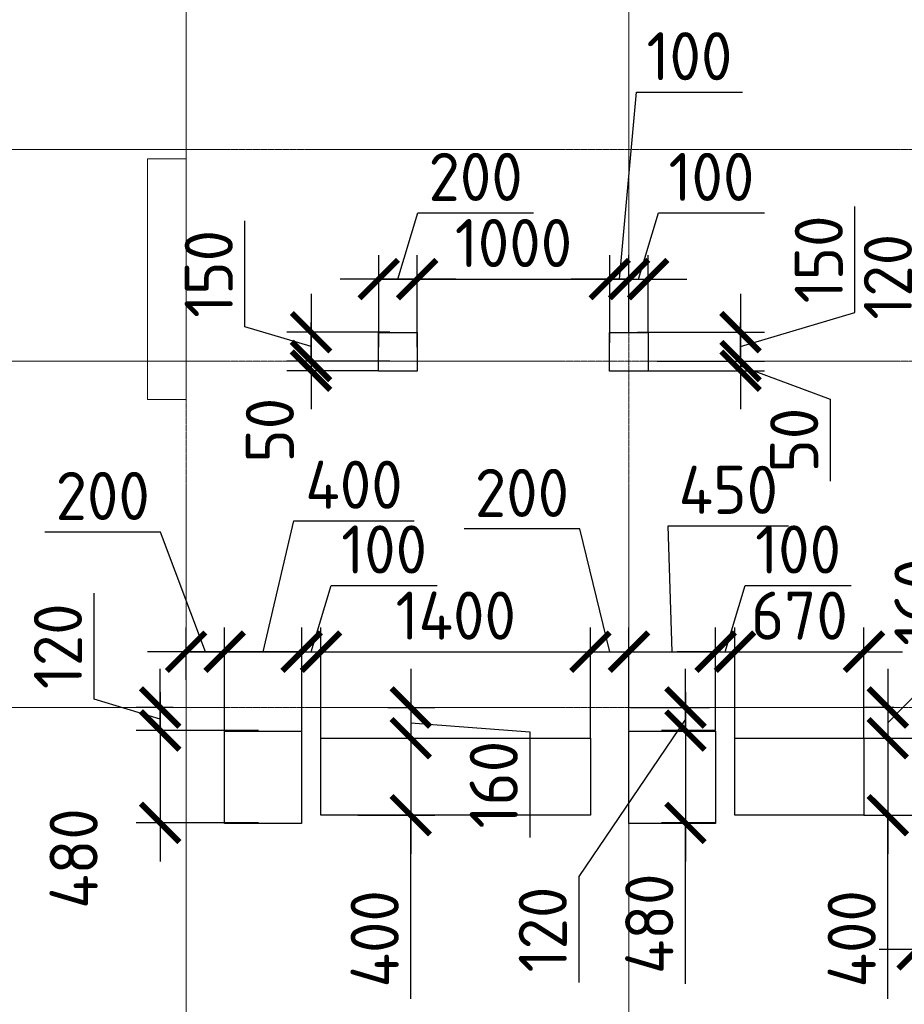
# Model space of a CAD drawing. Header units: millimetres. Extents: x -42044588 to 856694, y -806701 to 941911.
# Tile 84 of 256: x -165282 to -160688, y -379836 to -374719. Entities that reach past the tile are written whole.
import ezdxf

# ---------------------------------------------------------------- set-up
doc = ezdxf.new("R2010")
doc.units = ezdxf.units.MM
for name, pattern in [('______5', [1100, 800, -100, 100, -100]), ('DASHED', [7, 5, -2, 0]), ('осевая', [50.8, 31.75, -6.35, 6.35, -6.35])]:
    doc.linetypes.add(name, pattern=pattern)
doc.layers.add('Колонна_ бетон', color=7, linetype='Continuous', lineweight=50, true_color=0xb4b496)
for name, color, linetype, lineweight in [('Оси', 40, '______5', 18), ('Перекрытие ж_бетон', 1, 'Continuous', 30), ('РАЗМЕРЫ', 1, 'Continuous', 9)]:
    doc.layers.add(name, color=color, linetype=linetype, lineweight=lineweight)
doc.styles.add('GOST-2.304_Type-B', font='GOST_Common.ttf')
doc.dimstyles.new('СПДС', dxfattribs={"dimscale": 100, "dimtxt": 2.5, "dimasz": 2, "dimexe": 1.25, "dimexo": 0, "dimtad": 1, "dimdec": 0, "dimrnd": 5, "dimtxsty": 'GOST-2.304_Type-B', "dimblk": 'ARCHTICK', "dimcen": 2.5, "dimdle": 2, "dimclrd": 1, "dimclre": 1, "dimclrt": 1, "dimadec": 0, "dimazin": 2, "dimtfac": 0.75, "dimtdec": 0, "dimtmove": 1, "dimatfit": 3, "dimfxl": 0, "dimtolj": 1, "dimarcsym": 0})

# ---------------------------------------------------------------- blocks, each defined once
blk = doc.blocks.new('оси блок 2')
at = {"layer": 'Оси', "color": 16, "linetype": 'осевая', "lineweight": 0, "ltscale": 0.25, "transparency": 33554687}
for p, q in [((-54204.7, -322543), (-54204.7, -347914.1)), ((-51904.7, -322543), (-51904.7, -347914.1)), ((-89822.3, -332401.3), (-37238.5, -332401.3)), ((-89822.3, -333501.3), (-37238.5, -333501.3)), ((-89822.3, -335301.3), (-37238.5, -335301.3))]:
    blk.add_line(p, q, dxfattribs=at)
blk = doc.blocks.new('подложка стн 1-го этажа')
at = {"layer": 'Колонна_ бетон', "color": 252, "linetype": 'DASHED', "lineweight": 0, "ltscale": 0.5, "true_color": 0x939598, "transparency": 33554687}
for p, q in [((39343.8, 19961.8, -200), (39343.8, 19961.8, -200)), ((39543.8, 19961.8, -200), (39343.8, 19961.8, -200)), ((39343.8, 18711.8, -200), (39343.8, 19961.8, -200)), ((39543.8, 19961.8, -200), (39543.8, 19961.8, -200)), ((39543.8, 19961.8, -200), (39543.8, 18711.8, -200)), ((39343.8, 18711.8, -200), (39343.8, 18711.8, -200)), ((39543.8, 18711.8, -200), (39343.8, 18711.8, -200)), ((39543.8, 18711.8, -200), (39543.8, 18711.8, -200))]:
    blk.add_line(p, q, dxfattribs=at)
blk = doc.blocks.new('_ArchTick')
at = {"color": 0, "linetype": 'ByBlock', "const_width": 0.15}
blk.add_lwpolyline([(-0.5, -0.5), (0.5, 0.5)], dxfattribs=at)
blk = doc.blocks.new('*D3806')
at = {"layer": 'DEFPOINTS', "color": 0, "transparency": 16777216}
for p in [(-163817.9, -378003.6), (-163817.9, -378653.3), (-164217.9, -378659.4)]:
    blk.add_point(p, dxfattribs=at)
at = {"layer": 'РАЗМЕРЫ', "color": 1, "lineweight": -2, "transparency": 16777216}
for p, q in [((-164017.9, -378003.6), (-163858.8, -377323.4)), ((-163858.8, -377323.4), (-163233.8, -377323.4)), ((-164217.9, -378659.4), (-164217.9, -377878.6)), ((-163817.9, -378653.3), (-163817.9, -377878.6)), ((-164417.9, -378003.6), (-163617.9, -378003.6))]:
    blk.add_line(p, q, dxfattribs=at)
at = {"layer": 'РАЗМЕРЫ', "color": 1, "lineweight": -2, "transparency": 16777216, "xscale": 200, "yscale": 200, "zscale": 200, "rotation": 180}
blk.add_blockref('_ArchTick', (-164217.9, -378003.6), dxfattribs=at)
at = {"layer": 'РАЗМЕРЫ', "color": 1, "lineweight": -2, "transparency": 16777216, "xscale": 200, "yscale": 200, "zscale": 200}
blk.add_blockref('_ArchTick', (-163817.9, -378003.6), dxfattribs=at)
at = {"layer": 'РАЗМЕРЫ', "color": 1, "lineweight": 0, "transparency": 16777216, "insert": (-163546.3, -377135.9), "char_height": 250, "attachment_point": 5, "style": 'GOST-2.304_Type-B'}
blk.add_mtext('\\A1;400', dxfattribs=at)
blk = doc.blocks.new('*D3807')
at = {"layer": 'DEFPOINTS', "color": 0, "transparency": 16777216}
for p in [(-164042.9, -378413.3), (-164552.7, -378893.3), (-164042.9, -378893.3)]:
    blk.add_point(p, dxfattribs=at)
at = {"layer": 'РАЗМЕРЫ', "color": 1, "lineweight": -2, "transparency": 16777216}
for p, q in [((-164552.7, -378213.3), (-164552.7, -379093.3)), ((-164042.9, -378413.3), (-164677.7, -378413.3)), ((-164042.9, -378893.3), (-164677.7, -378893.3))]:
    blk.add_line(p, q, dxfattribs=at)
at = {"layer": 'РАЗМЕРЫ', "color": 1, "lineweight": -2, "transparency": 16777216, "xscale": 200, "yscale": 200, "zscale": 200}
for p, rotation in [((-164552.7, -378413.3), 90), ((-164552.7, -378893.3), 270)]:
    blk.add_blockref('_ArchTick', p, dxfattribs=dict(at, rotation=rotation))
at = {"layer": 'РАЗМЕРЫ', "color": 1, "lineweight": 0, "transparency": 16777216, "insert": (-165002.1, -379078.2), "char_height": 250, "attachment_point": 5, "rotation": 90, "style": 'GOST-2.304_Type-B'}
blk.add_mtext('\\A1;480', dxfattribs=at)
blk = doc.blocks.new('*D3821')
at = {"layer": 'DEFPOINTS', "color": 0, "transparency": 16777216}
for p in [(-159662.3, -376373.3), (-160242, -376493.3), (-159837.2, -376493.3)]:
    blk.add_point(p, dxfattribs=at)
at = {"layer": 'РАЗМЕРЫ', "color": 1, "lineweight": -2, "transparency": 16777216}
for p, q in [((-160585.8, -376330.2), (-160585.8, -375780.2)), ((-160242, -376373.3), (-160242, -376173.3)), ((-160242, -376433.3), (-160585.8, -376330.2)), ((-159662.3, -376373.3), (-160367, -376373.3)), ((-160242, -376373.3), (-160242, -376493.3)), ((-160242, -376373.3), (-160242, -376493.3)), ((-159837.2, -376493.3), (-160367, -376493.3)), ((-160242, -376493.3), (-160242, -376693.3))]:
    blk.add_line(p, q, dxfattribs=at)
at = {"layer": 'РАЗМЕРЫ', "color": 1, "lineweight": -2, "transparency": 16777216, "xscale": 200, "yscale": 200, "zscale": 200}
for p, rotation in [((-160242, -376373.3), 270), ((-160242, -376493.3), 90)]:
    blk.add_blockref('_ArchTick', p, dxfattribs=dict(at, rotation=rotation))
at = {"layer": 'РАЗМЕРЫ', "color": 1, "lineweight": 0, "transparency": 16777216, "insert": (-160773.3, -376055.2), "char_height": 250, "attachment_point": 5, "rotation": 90, "style": 'GOST-2.304_Type-B'}
blk.add_mtext('\\A1;120', dxfattribs=at)
blk = doc.blocks.new('*D3822')
at = {"layer": 'DEFPOINTS', "color": 0, "transparency": 16777216}
for p in [(-162117.9, -376067.5), (-162117.9, -376343.4, 4500), (-162217.9, -376398, 4500)]:
    blk.add_point(p, dxfattribs=at)
at = {"layer": 'РАЗМЕРЫ', "color": 1, "lineweight": -2, "transparency": 16777216}
for p, q in [((-162167.9, -376067.5), (-162078.9, -375096.7)), ((-162078.9, -375096.7), (-161528.9, -375096.7)), ((-162217.9, -376398), (-162217.9, -375942.5)), ((-162117.9, -376343.4), (-162117.9, -375942.5)), ((-162217.9, -376067.5), (-162417.9, -376067.5)), ((-162217.9, -376067.5), (-162117.9, -376067.5)), ((-162217.9, -376067.5), (-162117.9, -376067.5)), ((-162117.9, -376067.5), (-161917.9, -376067.5))]:
    blk.add_line(p, q, dxfattribs=at)
at = {"layer": 'РАЗМЕРЫ', "color": 1, "lineweight": -2, "transparency": 16777216, "xscale": 200, "yscale": 200, "zscale": 200}
blk.add_blockref('_ArchTick', (-162217.9, -376067.5), dxfattribs=at)
at = {"layer": 'РАЗМЕРЫ', "color": 1, "lineweight": -2, "transparency": 16777216, "xscale": 200, "yscale": 200, "zscale": 200, "rotation": 180}
blk.add_blockref('_ArchTick', (-162117.9, -376067.5), dxfattribs=at)
at = {"layer": 'РАЗМЕРЫ', "color": 1, "lineweight": 0, "transparency": 16777216, "insert": (-161803.9, -374909.2), "char_height": 250, "attachment_point": 5, "style": 'GOST-2.304_Type-B'}
blk.add_mtext('\\A1;100', dxfattribs=at)
blk = doc.blocks.new('*D3823')
at = {"layer": 'DEFPOINTS', "color": 0, "transparency": 16777216}
for p in [(-163417.7, -376067.5), (-163417.7, -376421), (-163217.7, -376421)]:
    blk.add_point(p, dxfattribs=at)
at = {"layer": 'РАЗМЕРЫ', "color": 1, "lineweight": -2, "transparency": 16777216}
for p, q in [((-163317.7, -376067.5), (-163214.5, -375723.8)), ((-163214.5, -375723.8), (-162614.5, -375723.8)), ((-163417.7, -376421), (-163417.7, -375942.5)), ((-163217.7, -376421), (-163217.7, -375942.5)), ((-163017.7, -376067.5), (-163617.7, -376067.5))]:
    blk.add_line(p, q, dxfattribs=at)
at = {"layer": 'РАЗМЕРЫ', "color": 1, "lineweight": -2, "transparency": 16777216, "xscale": 200, "yscale": 200, "zscale": 200, "rotation": 180}
blk.add_blockref('_ArchTick', (-163417.7, -376067.5), dxfattribs=at)
at = {"layer": 'РАЗМЕРЫ', "color": 1, "lineweight": -2, "transparency": 16777216, "xscale": 200, "yscale": 200, "zscale": 200}
blk.add_blockref('_ArchTick', (-163217.7, -376067.5), dxfattribs=at)
at = {"layer": 'РАЗМЕРЫ', "color": 1, "lineweight": 0, "transparency": 16777216, "insert": (-162914.5, -375536.3), "char_height": 250, "attachment_point": 5, "style": 'GOST-2.304_Type-B'}
blk.add_mtext('\\A1;200', dxfattribs=at)
blk = doc.blocks.new('*D3824')
at = {"layer": 'DEFPOINTS', "color": 0, "transparency": 16777216}
for p in [(-163359.2, -376343.3), (-163769.3, -376493.3), (-163359.2, -376493.3)]:
    blk.add_point(p, dxfattribs=at)
at = {"layer": 'РАЗМЕРЫ', "color": 1, "lineweight": -2, "transparency": 16777216}
for p, q in [((-164113.1, -376315.2), (-164113.1, -375765.2)), ((-163769.3, -376143.3), (-163769.3, -376693.3)), ((-163769.3, -376418.3), (-164113.1, -376315.2)), ((-163359.2, -376343.3), (-163894.3, -376343.3)), ((-163359.2, -376493.3), (-163894.3, -376493.3))]:
    blk.add_line(p, q, dxfattribs=at)
at = {"layer": 'РАЗМЕРЫ', "color": 1, "lineweight": -2, "transparency": 16777216, "xscale": 200, "yscale": 200, "zscale": 200}
for p, rotation in [((-163769.3, -376343.3), 90), ((-163769.3, -376493.3), 270)]:
    blk.add_blockref('_ArchTick', p, dxfattribs=dict(at, rotation=rotation))
at = {"layer": 'РАЗМЕРЫ', "color": 1, "lineweight": 0, "transparency": 16777216, "insert": (-164300.6, -376040.2), "char_height": 250, "attachment_point": 5, "rotation": 90, "style": 'GOST-2.304_Type-B'}
blk.add_mtext('\\A1;150', dxfattribs=at)
blk = doc.blocks.new('*D3825')
at = {"layer": 'DEFPOINTS', "color": 0, "transparency": 16777216}
for p in [(-162073.7, -376343.3), (-161971.1, -376493.3), (-161538.5, -376493.3)]:
    blk.add_point(p, dxfattribs=at)
at = {"layer": 'РАЗМЕРЫ', "color": 1, "lineweight": -2, "transparency": 16777216}
for p, q in [((-160944.7, -376240.2), (-160944.7, -375690.2)), ((-161538.5, -376143.3), (-161538.5, -376693.3)), ((-161538.5, -376418.3), (-160944.7, -376240.2)), ((-162073.7, -376343.3), (-161413.5, -376343.3)), ((-161971.1, -376493.3), (-161413.5, -376493.3))]:
    blk.add_line(p, q, dxfattribs=at)
at = {"layer": 'РАЗМЕРЫ', "color": 1, "lineweight": -2, "transparency": 16777216, "xscale": 200, "yscale": 200, "zscale": 200}
for p, rotation in [((-161538.5, -376343.3), 90), ((-161538.5, -376493.3), 270)]:
    blk.add_blockref('_ArchTick', p, dxfattribs=dict(at, rotation=rotation))
at = {"layer": 'РАЗМЕРЫ', "color": 1, "lineweight": 0, "transparency": 16777216, "insert": (-161132.2, -375965.2), "char_height": 250, "attachment_point": 5, "rotation": 90, "style": 'GOST-2.304_Type-B'}
blk.add_mtext('\\A1;150', dxfattribs=at)
blk = doc.blocks.new('*D3951')
at = {"layer": 'DEFPOINTS', "color": 0, "transparency": 16777216}
for p in [(-164552.7, -378293.3), (-164485.4, -378293.3), (-164042.9, -378413.3)]:
    blk.add_point(p, dxfattribs=at)
at = {"layer": 'РАЗМЕРЫ', "color": 1, "lineweight": -2, "transparency": 16777216}
for p, q in [((-164896.4, -378250.2), (-164896.4, -377700.2)), ((-164552.7, -378293.3), (-164552.7, -378093.3)), ((-164552.7, -378353.3), (-164896.4, -378250.2)), ((-164485.4, -378293.3), (-164677.7, -378293.3)), ((-164552.7, -378413.3), (-164552.7, -378293.3)), ((-164552.7, -378413.3), (-164552.7, -378293.3)), ((-164042.9, -378413.3), (-164677.7, -378413.3)), ((-164552.7, -378413.3), (-164552.7, -378613.3))]:
    blk.add_line(p, q, dxfattribs=at)
at = {"layer": 'РАЗМЕРЫ', "color": 1, "lineweight": -2, "transparency": 16777216, "xscale": 200, "yscale": 200, "zscale": 200}
for p, rotation in [((-164552.7, -378293.3), 270), ((-164552.7, -378413.3), 90)]:
    blk.add_blockref('_ArchTick', p, dxfattribs=dict(at, rotation=rotation))
at = {"layer": 'РАЗМЕРЫ', "color": 1, "lineweight": 0, "transparency": 16777216, "insert": (-165083.9, -377975.2), "char_height": 250, "attachment_point": 5, "rotation": 90, "style": 'GOST-2.304_Type-B'}
blk.add_mtext('\\A1;120', dxfattribs=at)
blk = doc.blocks.new('*D3952')
at = {"layer": 'DEFPOINTS', "color": 0, "transparency": 16777216}
for p in [(-164417.9, -378003.6), (-164417.9, -378149.7), (-164217.9, -378659.4)]:
    blk.add_point(p, dxfattribs=at)
at = {"layer": 'РАЗМЕРЫ', "color": 1, "lineweight": -2, "transparency": 16777216}
for p, q in [((-164551.3, -377381.7), (-165151.3, -377381.7)), ((-164317.9, -378003.6), (-164551.3, -377381.7)), ((-164417.9, -378149.7), (-164417.9, -377878.6)), ((-164217.9, -378659.4), (-164217.9, -377878.6)), ((-164017.9, -378003.6), (-164617.9, -378003.6))]:
    blk.add_line(p, q, dxfattribs=at)
at = {"layer": 'РАЗМЕРЫ', "color": 1, "lineweight": -2, "transparency": 16777216, "xscale": 200, "yscale": 200, "zscale": 200, "rotation": 180}
blk.add_blockref('_ArchTick', (-164417.9, -378003.6), dxfattribs=at)
at = {"layer": 'РАЗМЕРЫ', "color": 1, "lineweight": -2, "transparency": 16777216, "xscale": 200, "yscale": 200, "zscale": 200}
blk.add_blockref('_ArchTick', (-164217.9, -378003.6), dxfattribs=at)
at = {"layer": 'РАЗМЕРЫ', "color": 1, "lineweight": 0, "transparency": 16777216, "insert": (-164851.3, -377194.2), "char_height": 250, "attachment_point": 5, "style": 'GOST-2.304_Type-B'}
blk.add_mtext('\\A1;200', dxfattribs=at)
blk = doc.blocks.new('*D3832')
at = {"layer": 'DEFPOINTS', "color": 0, "transparency": 16777216}
for p in [(-163359.2, -376493.3), (-163769.3, -376543.3), (-163417.7, -376543.3)]:
    blk.add_point(p, dxfattribs=at)
at = {"layer": 'РАЗМЕРЫ', "color": 1, "lineweight": -2, "transparency": 16777216}
for p, q in [((-163769.3, -376493.3), (-163769.3, -376293.3)), ((-163359.2, -376493.3), (-163894.3, -376493.3)), ((-163769.3, -376493.3), (-163769.3, -376543.3)), ((-163417.7, -376543.3), (-163894.3, -376543.3)), ((-163769.3, -376543.3), (-163769.3, -376743.3))]:
    blk.add_line(p, q, dxfattribs=at)
at = {"layer": 'РАЗМЕРЫ', "color": 1, "lineweight": -2, "transparency": 16777216, "xscale": 200, "yscale": 200, "zscale": 200}
for p, rotation in [((-163769.3, -376493.3), 270), ((-163769.3, -376543.3), 90)]:
    blk.add_blockref('_ArchTick', p, dxfattribs=dict(at, rotation=rotation))
at = {"layer": 'РАЗМЕРЫ', "color": 1, "lineweight": 0, "transparency": 16777216, "insert": (-163983.1, -376853), "char_height": 250, "attachment_point": 5, "rotation": 90, "style": 'GOST-2.304_Type-B'}
blk.add_mtext('\\A1;50', dxfattribs=at)
blk = doc.blocks.new('*D3833')
at = {"layer": 'DEFPOINTS', "color": 0, "transparency": 16777216}
for p in [(-162217.9, -376067.5), (-162217.9, -376222.6), (-163217.7, -376421)]:
    blk.add_point(p, dxfattribs=at)
at = {"layer": 'РАЗМЕРЫ', "color": 1, "lineweight": -2, "transparency": 16777216}
for p, q in [((-163217.7, -376421), (-163217.7, -375942.5)), ((-162217.9, -376222.6), (-162217.9, -375942.5)), ((-163417.7, -376067.5), (-162017.9, -376067.5))]:
    blk.add_line(p, q, dxfattribs=at)
at = {"layer": 'РАЗМЕРЫ', "color": 1, "lineweight": -2, "transparency": 16777216, "xscale": 200, "yscale": 200, "zscale": 200, "rotation": 180}
blk.add_blockref('_ArchTick', (-163217.7, -376067.5), dxfattribs=at)
at = {"layer": 'РАЗМЕРЫ', "color": 1, "lineweight": -2, "transparency": 16777216, "xscale": 200, "yscale": 200, "zscale": 200}
blk.add_blockref('_ArchTick', (-162217.9, -376067.5), dxfattribs=at)
at = {"layer": 'РАЗМЕРЫ', "color": 1, "lineweight": 0, "transparency": 16777216, "insert": (-162717.8, -375880), "char_height": 250, "attachment_point": 5, "style": 'GOST-2.304_Type-B'}
blk.add_mtext('\\A1;1000', dxfattribs=at)
blk = doc.blocks.new('*D3834')
at = {"layer": 'DEFPOINTS', "color": 0, "transparency": 16777216}
for p in [(-162017.9, -376067.5), (-162117.9, -376343.4, 4500), (-162017.9, -376343.4, 4500)]:
    blk.add_point(p, dxfattribs=at)
at = {"layer": 'РАЗМЕРЫ', "color": 1, "lineweight": -2, "transparency": 16777216}
for p, q in [((-162067.9, -376067.5), (-161964.8, -375723.8)), ((-161964.8, -375723.8), (-161414.8, -375723.8)), ((-162117.9, -376343.4), (-162117.9, -375942.5)), ((-162017.9, -376343.4), (-162017.9, -375942.5)), ((-162117.9, -376067.5), (-162317.9, -376067.5)), ((-162117.9, -376067.5), (-162017.9, -376067.5)), ((-162117.9, -376067.5), (-162017.9, -376067.5)), ((-162017.9, -376067.5), (-161817.9, -376067.5))]:
    blk.add_line(p, q, dxfattribs=at)
at = {"layer": 'РАЗМЕРЫ', "color": 1, "lineweight": -2, "transparency": 16777216, "xscale": 200, "yscale": 200, "zscale": 200}
blk.add_blockref('_ArchTick', (-162117.9, -376067.5), dxfattribs=at)
at = {"layer": 'РАЗМЕРЫ', "color": 1, "lineweight": -2, "transparency": 16777216, "xscale": 200, "yscale": 200, "zscale": 200, "rotation": 180}
blk.add_blockref('_ArchTick', (-162017.9, -376067.5), dxfattribs=at)
at = {"layer": 'РАЗМЕРЫ', "color": 1, "lineweight": 0, "transparency": 16777216, "insert": (-161689.8, -375536.3), "char_height": 250, "attachment_point": 5, "style": 'GOST-2.304_Type-B'}
blk.add_mtext('\\A1;100', dxfattribs=at)
blk = doc.blocks.new('*D3835')
at = {"layer": 'DEFPOINTS', "color": 0, "transparency": 16777216}
for p in [(-161971.1, -376493.3), (-162017.9, -376543.4, 4500), (-161538.5, -376543.4)]:
    blk.add_point(p, dxfattribs=at)
at = {"layer": 'РАЗМЕРЫ', "color": 1, "lineweight": -2, "transparency": 16777216}
for p, q in [((-161538.5, -376493.3), (-161538.5, -376293.3)), ((-161971.1, -376493.3), (-161413.5, -376493.3)), ((-161538.5, -376493.3), (-161538.5, -376543.4)), ((-161538.5, -376493.3), (-161538.5, -376543.4)), ((-162017.9, -376543.4), (-161413.5, -376543.4)), ((-161538.5, -376518.4), (-161072.3, -376692)), ((-161538.5, -376543.4), (-161538.5, -376743.4)), ((-161072.3, -376692), (-161072.3, -377117))]:
    blk.add_line(p, q, dxfattribs=at)
at = {"layer": 'РАЗМЕРЫ', "color": 1, "lineweight": -2, "transparency": 16777216, "xscale": 200, "yscale": 200, "zscale": 200}
for p, rotation in [((-161538.5, -376493.3), 270), ((-161538.5, -376543.4), 90)]:
    blk.add_blockref('_ArchTick', p, dxfattribs=dict(at, rotation=rotation))
at = {"layer": 'РАЗМЕРЫ', "color": 1, "lineweight": 0, "transparency": 16777216, "insert": (-161259.8, -376904.5), "char_height": 250, "attachment_point": 5, "rotation": 90, "style": 'GOST-2.304_Type-B'}
blk.add_mtext('\\A1;50', dxfattribs=at)
blk = doc.blocks.new('*D3876')
at = {"layer": 'DEFPOINTS', "color": 0, "transparency": 16777216}
for p in [(-163717.7, -378003.6), (-163717.7, -378453.3), (-163817.9, -378653.3)]:
    blk.add_point(p, dxfattribs=at)
at = {"layer": 'РАЗМЕРЫ', "color": 1, "lineweight": -2, "transparency": 16777216}
for p, q in [((-163767.8, -378003.6), (-163664.7, -377659.8)), ((-163664.7, -377659.8), (-163114.7, -377659.8)), ((-163817.9, -378653.3), (-163817.9, -377878.6)), ((-163717.7, -378453.3), (-163717.7, -377878.6)), ((-163817.9, -378003.6), (-164017.9, -378003.6)), ((-163817.9, -378003.6), (-163717.7, -378003.6)), ((-163817.9, -378003.6), (-163717.7, -378003.6)), ((-163717.7, -378003.6), (-163517.7, -378003.6))]:
    blk.add_line(p, q, dxfattribs=at)
at = {"layer": 'РАЗМЕРЫ', "color": 1, "lineweight": -2, "transparency": 16777216, "xscale": 200, "yscale": 200, "zscale": 200}
blk.add_blockref('_ArchTick', (-163817.9, -378003.6), dxfattribs=at)
at = {"layer": 'РАЗМЕРЫ', "color": 1, "lineweight": -2, "transparency": 16777216, "xscale": 200, "yscale": 200, "zscale": 200, "rotation": 180}
blk.add_blockref('_ArchTick', (-163717.7, -378003.6), dxfattribs=at)
at = {"layer": 'РАЗМЕРЫ', "color": 1, "lineweight": 0, "transparency": 16777216, "insert": (-163389.7, -377472.3), "char_height": 250, "attachment_point": 5, "style": 'GOST-2.304_Type-B'}
blk.add_mtext('\\A1;100', dxfattribs=at)
blk = doc.blocks.new('*D3877')
at = {"layer": 'DEFPOINTS', "color": 0, "transparency": 16777216}
for p in [(-162317.7, -378003.6), (-163717.7, -378453.3), (-162317.7, -378453.3)]:
    blk.add_point(p, dxfattribs=at)
at = {"layer": 'РАЗМЕРЫ', "color": 1, "lineweight": -2, "transparency": 16777216}
for p, q in [((-163717.7, -378453.3), (-163717.7, -377878.6)), ((-162317.7, -378453.3), (-162317.7, -377878.6)), ((-163917.7, -378003.6), (-162117.7, -378003.6))]:
    blk.add_line(p, q, dxfattribs=at)
at = {"layer": 'РАЗМЕРЫ', "color": 1, "lineweight": -2, "transparency": 16777216, "xscale": 200, "yscale": 200, "zscale": 200, "rotation": 180}
blk.add_blockref('_ArchTick', (-163717.7, -378003.6), dxfattribs=at)
at = {"layer": 'РАЗМЕРЫ', "color": 1, "lineweight": -2, "transparency": 16777216, "xscale": 200, "yscale": 200, "zscale": 200}
blk.add_blockref('_ArchTick', (-162317.7, -378003.6), dxfattribs=at)
at = {"layer": 'РАЗМЕРЫ', "color": 1, "lineweight": 0, "transparency": 16777216, "insert": (-163017.7, -377816.1), "char_height": 250, "attachment_point": 5, "style": 'GOST-2.304_Type-B'}
blk.add_mtext('\\A1;1400', dxfattribs=at)
blk = doc.blocks.new('*D3878')
at = {"layer": 'DEFPOINTS', "color": 0, "transparency": 16777216}
for p in [(-162117.9, -378003.6), (-162117.9, -378413.3), (-162317.7, -378453.3)]:
    blk.add_point(p, dxfattribs=at)
at = {"layer": 'РАЗМЕРЫ', "color": 1, "lineweight": -2, "transparency": 16777216}
for p, q in [((-162373.9, -377365.9), (-162973.9, -377365.9)), ((-162217.8, -378003.6), (-162373.9, -377365.9)), ((-162317.7, -378453.3), (-162317.7, -377878.6)), ((-162117.9, -378413.3), (-162117.9, -377878.6)), ((-162517.7, -378003.6), (-161917.9, -378003.6))]:
    blk.add_line(p, q, dxfattribs=at)
at = {"layer": 'РАЗМЕРЫ', "color": 1, "lineweight": -2, "transparency": 16777216, "xscale": 200, "yscale": 200, "zscale": 200, "rotation": 180}
blk.add_blockref('_ArchTick', (-162317.7, -378003.6), dxfattribs=at)
at = {"layer": 'РАЗМЕРЫ', "color": 1, "lineweight": -2, "transparency": 16777216, "xscale": 200, "yscale": 200, "zscale": 200}
blk.add_blockref('_ArchTick', (-162117.9, -378003.6), dxfattribs=at)
at = {"layer": 'РАЗМЕРЫ', "color": 1, "lineweight": 0, "transparency": 16777216, "insert": (-162673.9, -377178.4), "char_height": 250, "attachment_point": 5, "style": 'GOST-2.304_Type-B'}
blk.add_mtext('\\A1;200', dxfattribs=at)
blk = doc.blocks.new('*D3879')
at = {"layer": 'DEFPOINTS', "color": 0, "transparency": 16777216}
for p in [(-161667.9, -378003.6), (-162117.9, -378413.3), (-161667.9, -378413.3)]:
    blk.add_point(p, dxfattribs=at)
at = {"layer": 'РАЗМЕРЫ', "color": 1, "lineweight": -2, "transparency": 16777216}
for p, q in [((-161892.9, -378003.6), (-161914.5, -377349.9)), ((-161914.5, -377349.9), (-161289.5, -377349.9)), ((-162117.9, -378413.3), (-162117.9, -377878.6)), ((-161667.9, -378413.3), (-161667.9, -377878.6)), ((-162317.9, -378003.6), (-161467.9, -378003.6))]:
    blk.add_line(p, q, dxfattribs=at)
at = {"layer": 'РАЗМЕРЫ', "color": 1, "lineweight": -2, "transparency": 16777216, "xscale": 200, "yscale": 200, "zscale": 200, "rotation": 180}
blk.add_blockref('_ArchTick', (-162117.9, -378003.6), dxfattribs=at)
at = {"layer": 'РАЗМЕРЫ', "color": 1, "lineweight": -2, "transparency": 16777216, "xscale": 200, "yscale": 200, "zscale": 200}
blk.add_blockref('_ArchTick', (-161667.9, -378003.6), dxfattribs=at)
at = {"layer": 'РАЗМЕРЫ', "color": 1, "lineweight": 0, "transparency": 16777216, "insert": (-161602, -377162.4), "char_height": 250, "attachment_point": 5, "style": 'GOST-2.304_Type-B'}
blk.add_mtext('\\A1;450', dxfattribs=at)
blk = doc.blocks.new('*D3880')
at = {"layer": 'DEFPOINTS', "color": 0, "transparency": 16777216}
for p in [(-161567.7, -378003.6), (-161667.9, -378413.3), (-161567.7, -378453.3)]:
    blk.add_point(p, dxfattribs=at)
at = {"layer": 'РАЗМЕРЫ', "color": 1, "lineweight": -2, "transparency": 16777216}
for p, q in [((-161617.8, -378003.6), (-161514.7, -377659.8)), ((-161514.7, -377659.8), (-160964.7, -377659.8)), ((-161667.9, -378413.3), (-161667.9, -377878.6)), ((-161567.7, -378453.3), (-161567.7, -377878.6)), ((-161667.9, -378003.6), (-161867.9, -378003.6)), ((-161667.9, -378003.6), (-161567.7, -378003.6)), ((-161667.9, -378003.6), (-161567.7, -378003.6)), ((-161567.7, -378003.6), (-161367.7, -378003.6))]:
    blk.add_line(p, q, dxfattribs=at)
at = {"layer": 'РАЗМЕРЫ', "color": 1, "lineweight": -2, "transparency": 16777216, "xscale": 200, "yscale": 200, "zscale": 200}
blk.add_blockref('_ArchTick', (-161667.9, -378003.6), dxfattribs=at)
at = {"layer": 'РАЗМЕРЫ', "color": 1, "lineweight": -2, "transparency": 16777216, "xscale": 200, "yscale": 200, "zscale": 200, "rotation": 180}
blk.add_blockref('_ArchTick', (-161567.7, -378003.6), dxfattribs=at)
at = {"layer": 'РАЗМЕРЫ', "color": 1, "lineweight": 0, "transparency": 16777216, "insert": (-161239.7, -377472.3), "char_height": 250, "attachment_point": 5, "style": 'GOST-2.304_Type-B'}
blk.add_mtext('\\A1;100', dxfattribs=at)
blk = doc.blocks.new('*D3881')
at = {"layer": 'DEFPOINTS', "color": 0, "transparency": 16777216}
for p in [(-160897.7, -378003.6), (-161567.7, -378453.3), (-160897.7, -378453.3)]:
    blk.add_point(p, dxfattribs=at)
at = {"layer": 'РАЗМЕРЫ', "color": 1, "lineweight": -2, "transparency": 16777216}
for p, q in [((-161567.7, -378453.3), (-161567.7, -377878.6)), ((-160897.7, -378453.3), (-160897.7, -377878.6)), ((-161767.7, -378003.6), (-160697.7, -378003.6))]:
    blk.add_line(p, q, dxfattribs=at)
at = {"layer": 'РАЗМЕРЫ', "color": 1, "lineweight": -2, "transparency": 16777216, "xscale": 200, "yscale": 200, "zscale": 200, "rotation": 180}
blk.add_blockref('_ArchTick', (-161567.7, -378003.6), dxfattribs=at)
at = {"layer": 'РАЗМЕРЫ', "color": 1, "lineweight": -2, "transparency": 16777216, "xscale": 200, "yscale": 200, "zscale": 200}
blk.add_blockref('_ArchTick', (-160897.7, -378003.6), dxfattribs=at)
at = {"layer": 'РАЗМЕРЫ', "color": 1, "lineweight": 0, "transparency": 16777216, "insert": (-161232.7, -377816.1), "char_height": 250, "attachment_point": 5, "style": 'GOST-2.304_Type-B'}
blk.add_mtext('\\A1;670', dxfattribs=at)
blk = doc.blocks.new('*D3969')
at = {"layer": 'DEFPOINTS', "color": 0, "transparency": 16777216}
for p in [(-160743.2, -378293.3), (-160940.6, -378453.3), (-160773.6, -378453.3)]:
    blk.add_point(p, dxfattribs=at)
at = {"layer": 'РАЗМЕРЫ', "color": 1, "lineweight": -2, "transparency": 16777216}
for p, q in [((-160426.8, -378020.2), (-160426.8, -377470.2)), ((-160773.6, -378373.3), (-160426.8, -378020.2)), ((-160773.6, -378093.3), (-160773.6, -378653.3)), ((-160743.2, -378293.3), (-160898.6, -378293.3)), ((-160940.6, -378453.3), (-160648.6, -378453.3))]:
    blk.add_line(p, q, dxfattribs=at)
at = {"layer": 'РАЗМЕРЫ', "color": 1, "lineweight": -2, "transparency": 16777216, "xscale": 200, "yscale": 200, "zscale": 200}
for p, rotation in [((-160773.6, -378293.3), 90), ((-160773.6, -378453.3), 270)]:
    blk.add_blockref('_ArchTick', p, dxfattribs=dict(at, rotation=rotation))
at = {"layer": 'РАЗМЕРЫ', "color": 1, "lineweight": 0, "transparency": 16777216, "insert": (-160614.3, -377745.2), "char_height": 250, "attachment_point": 5, "rotation": 90, "style": 'GOST-2.304_Type-B'}
blk.add_mtext('\\A1;160', dxfattribs=at)
blk = doc.blocks.new('*D3882')
at = {"layer": 'DEFPOINTS', "color": 0, "transparency": 16777216}
for p in [(-160940.6, -378453.3), (-160897.7, -378853.3), (-160773.6, -378853.3)]:
    blk.add_point(p, dxfattribs=at)
at = {"layer": 'РАЗМЕРЫ', "color": 1, "lineweight": -2, "transparency": 16777216}
for p, q in [((-160773.6, -378253.3), (-160773.6, -379053.3)), ((-160940.6, -378453.3), (-160648.6, -378453.3)), ((-160897.7, -378853.3), (-160648.6, -378853.3)), ((-160773.6, -379808), (-160773.6, -378853.3))]:
    blk.add_line(p, q, dxfattribs=at)
at = {"layer": 'РАЗМЕРЫ', "color": 1, "lineweight": -2, "transparency": 16777216, "xscale": 200, "yscale": 200, "zscale": 200}
for p, rotation in [((-160773.6, -378453.3), 90), ((-160773.6, -378853.3), 270)]:
    blk.add_blockref('_ArchTick', p, dxfattribs=dict(at, rotation=rotation))
at = {"layer": 'РАЗМЕРЫ', "color": 1, "lineweight": 0, "transparency": 16777216, "insert": (-160961.1, -379495.5), "char_height": 250, "attachment_point": 5, "rotation": 90, "style": 'GOST-2.304_Type-B'}
blk.add_mtext('\\A1;400', dxfattribs=at)
blk = doc.blocks.new('*D3883')
at = {"layer": 'DEFPOINTS', "color": 0, "transparency": 16777216}
for p in [(-161667.9, -378413.3), (-161824.8, -378893.3), (-161667.9, -378893.3)]:
    blk.add_point(p, dxfattribs=at)
at = {"layer": 'РАЗМЕРЫ', "color": 1, "lineweight": -2, "transparency": 16777216}
for p, q in [((-161824.8, -378213.3), (-161824.8, -379093.3)), ((-161667.9, -378413.3), (-161949.8, -378413.3)), ((-161667.9, -378893.3), (-161949.8, -378893.3)), ((-161824.8, -379730), (-161824.8, -378893.3))]:
    blk.add_line(p, q, dxfattribs=at)
at = {"layer": 'РАЗМЕРЫ', "color": 1, "lineweight": -2, "transparency": 16777216, "xscale": 200, "yscale": 200, "zscale": 200}
for p, rotation in [((-161824.8, -378413.3), 90), ((-161824.8, -378893.3), 270)]:
    blk.add_blockref('_ArchTick', p, dxfattribs=dict(at, rotation=rotation))
at = {"layer": 'РАЗМЕРЫ', "color": 1, "lineweight": 0, "transparency": 16777216, "insert": (-162012.3, -379417.5), "char_height": 250, "attachment_point": 5, "rotation": 90, "style": 'GOST-2.304_Type-B'}
blk.add_mtext('\\A1;480', dxfattribs=at)
blk = doc.blocks.new('*D3884')
at = {"layer": 'DEFPOINTS', "color": 0, "transparency": 16777216}
for p in [(-162110.4, -378293.3), (-161824.8, -378293.3), (-161667.9, -378413.3)]:
    blk.add_point(p, dxfattribs=at)
at = {"layer": 'РАЗМЕРЫ', "color": 1, "lineweight": -2, "transparency": 16777216}
for p, q in [((-161824.8, -378293.3), (-161824.8, -378093.3)), ((-162110.4, -378293.3), (-161699.8, -378293.3)), ((-161824.8, -378413.3), (-161824.8, -378293.3)), ((-161824.8, -378413.3), (-161824.8, -378293.3)), ((-161824.8, -378353.3), (-162378.2, -379172.1)), ((-161667.9, -378413.3), (-161949.8, -378413.3)), ((-161824.8, -378413.3), (-161824.8, -378613.3)), ((-162378.2, -379172.1), (-162378.2, -379722.1))]:
    blk.add_line(p, q, dxfattribs=at)
at = {"layer": 'РАЗМЕРЫ', "color": 1, "lineweight": -2, "transparency": 16777216, "xscale": 200, "yscale": 200, "zscale": 200}
for p, rotation in [((-161824.8, -378293.3), 270), ((-161824.8, -378413.3), 90)]:
    blk.add_blockref('_ArchTick', p, dxfattribs=dict(at, rotation=rotation))
at = {"layer": 'РАЗМЕРЫ', "color": 1, "lineweight": 0, "transparency": 16777216, "insert": (-162565.7, -379447.1), "char_height": 250, "attachment_point": 5, "rotation": 90, "style": 'GOST-2.304_Type-B'}
blk.add_mtext('\\A1;120', dxfattribs=at)
blk = doc.blocks.new('*D3885')
at = {"layer": 'DEFPOINTS', "color": 0, "transparency": 16777216}
for p in [(-163370.8, -378293.3), (-163567, -378453.3), (-163251.2, -378453.3)]:
    blk.add_point(p, dxfattribs=at)
at = {"layer": 'РАЗМЕРЫ', "color": 1, "lineweight": -2, "transparency": 16777216}
for p, q in [((-163251.2, -378093.3), (-163251.2, -378653.3)), ((-163370.8, -378293.3), (-163126.2, -378293.3)), ((-163251.2, -378373.3), (-162632.8, -378419.4)), ((-162632.8, -378419.4), (-162632.8, -378969.4)), ((-163567, -378453.3), (-163126.2, -378453.3))]:
    blk.add_line(p, q, dxfattribs=at)
at = {"layer": 'РАЗМЕРЫ', "color": 1, "lineweight": -2, "transparency": 16777216, "xscale": 200, "yscale": 200, "zscale": 200}
for p, rotation in [((-163251.2, -378293.3), 90), ((-163251.2, -378453.3), 270)]:
    blk.add_blockref('_ArchTick', p, dxfattribs=dict(at, rotation=rotation))
at = {"layer": 'РАЗМЕРЫ', "color": 1, "lineweight": 0, "transparency": 16777216, "insert": (-162820.3, -378694.4), "char_height": 250, "attachment_point": 5, "rotation": 90, "style": 'GOST-2.304_Type-B'}
blk.add_mtext('\\A1;160', dxfattribs=at)
blk = doc.blocks.new('*D3886')
at = {"layer": 'DEFPOINTS', "color": 0, "transparency": 16777216}
for p in [(-163567, -378453.3), (-163525.4, -378853.3), (-163251.2, -378853.3)]:
    blk.add_point(p, dxfattribs=at)
at = {"layer": 'РАЗМЕРЫ', "color": 1, "lineweight": -2, "transparency": 16777216}
for p, q in [((-163251.2, -378253.3), (-163251.2, -379053.3)), ((-163567, -378453.3), (-163126.2, -378453.3)), ((-163525.4, -378853.3), (-163126.2, -378853.3)), ((-163251.2, -379808), (-163251.2, -378853.3))]:
    blk.add_line(p, q, dxfattribs=at)
at = {"layer": 'РАЗМЕРЫ', "color": 1, "lineweight": -2, "transparency": 16777216, "xscale": 200, "yscale": 200, "zscale": 200}
for p, rotation in [((-163251.2, -378453.3), 90), ((-163251.2, -378853.3), 270)]:
    blk.add_blockref('_ArchTick', p, dxfattribs=dict(at, rotation=rotation))
at = {"layer": 'РАЗМЕРЫ', "color": 1, "lineweight": 0, "transparency": 16777216, "insert": (-163438.7, -379495.5), "char_height": 250, "attachment_point": 5, "rotation": 90, "style": 'GOST-2.304_Type-B'}
blk.add_mtext('\\A1;400', dxfattribs=at)
blk = doc.blocks.new('*D6923')
at = {"layer": 'DEFPOINTS', "color": 0, "transparency": 16777216}
for p in [(-160618.4, -378893.3, 360), (-160478.4, -378872.9), (-160478.4, -379549.6)]:
    blk.add_point(p, dxfattribs=at)
at = {"layer": 'РАЗМЕРЫ', "color": 1, "lineweight": -2, "transparency": 16777216}
for p, q in [((-160618.4, -378893.3), (-160618.4, -379674.6)), ((-160478.4, -378872.9), (-160478.4, -379674.6)), ((-160818.4, -379549.6), (-160278.4, -379549.6)), ((-160548.4, -379549.6), (-160774.6, -381158.3)), ((-160774.6, -381158.3), (-161349.6, -381158.3))]:
    blk.add_line(p, q, dxfattribs=at)
at = {"layer": 'РАЗМЕРЫ', "color": 1, "lineweight": -2, "transparency": 16777216, "xscale": 200, "yscale": 200, "zscale": 200, "rotation": 180}
blk.add_blockref('_ArchTick', (-160618.4, -379549.6), dxfattribs=at)
at = {"layer": 'РАЗМЕРЫ', "color": 1, "lineweight": -2, "transparency": 16777216, "xscale": 200, "yscale": 200, "zscale": 200}
blk.add_blockref('_ArchTick', (-160478.4, -379549.6), dxfattribs=at)
at = {"layer": 'РАЗМЕРЫ', "color": 1, "lineweight": 0, "transparency": 16777216, "insert": (-161062.1, -380970.8), "char_height": 250, "attachment_point": 5, "style": 'GOST-2.304_Type-B'}
blk.add_mtext('\\A1;140', dxfattribs=at)
blk = doc.blocks.new('блочина')
at = {"layer": 'Перекрытие ж_бетон', "color": 4, "ltscale": 100}
blk.add_lwpolyline([(136313.1, 60027.6), (136113.1, 60027.6), (136113.1, 60227.6), (136313.1, 60227.6)], close=True, dxfattribs=at)
at = {"layer": 'Перекрытие ж_бетон', "color": 4, "ltscale": 100, "elevation": 4500}
blk.add_lwpolyline([(137512.8, 60027.6), (137312.8, 60027.6), (137312.8, 60227.6), (137512.8, 60227.6)], close=True, dxfattribs=at)
at = {"layer": 'Перекрытие ж_бетон', "color": 4}
for points in [[(135312.8, 58157.6), (135712.8, 58157.6), (135712.8, 57677.6), (135312.8, 57677.6)], [(137412.8, 58157.6), (137862.8, 58157.6), (137862.8, 57677.6), (137412.8, 57677.6)], [(135813, 57719.6), (135813, 58119.6), (137213, 58119.6), (137213, 57719.6)], [(137963, 57719.6), (137963, 58119.6), (138633, 58119.6), (138633, 57719.6)]]:
    blk.add_lwpolyline(points, close=True, dxfattribs=at)

msp = doc.modelspace()

# ---------------------------------------------------------------- block references
for name, p in [('подложка стн 1-го этажа', (-203961.961, -395405.133, 560)), ('блочина', (-299531.244, -436573.303))]:
    msp.add_blockref(name, p)
at = {"layer": 'РАЗМЕРЫ'}
msp.add_blockref('оси блок 2', (-110213.32, -42992.017), dxfattribs=at)

# ---------------------------------------------------------------- dimensions: what is measured, and where the dimension line sits
at = {"layer": 'РАЗМЕРЫ', "lineweight": 0}
for base, p1, p2, picture, middle in [((-162117.896, -376067.549), (-162217.894, -376397.987, 4500), (-162117.896, -376343.382, 4500), '*D3822', (-162016.357, -375096.665)), ((-163817.894, -378003.598), (-164217.896, -378659.425), (-163817.894, -378653.339), '*D3806', (-163796.297, -377323.387)), ((-162117.896, -378003.598), (-162317.691, -378453.339), (-162117.896, -378413.339), '*D3878', (-162436.366, -377365.864)), ((-161667.894, -378003.598), (-162117.896, -378413.339), (-161667.894, -378413.339), '*D3879', (-161852.017, -377349.935)), ((-164417.896, -378003.598), (-164217.896, -378659.425), (-164417.896, -378149.666), '*D3952', (-164613.794, -377381.713))]:
    dim = msp.add_linear_dim(base=base, p1=p1, p2=p2, dimstyle='СПДС', override={"dimrnd": 5}, dxfattribs=at)
    dim.commit()
    dim.dimension.update_dxf_attribs({"geometry": picture, "text_midpoint": middle, "dimtype": 160})
for base, p1, p2, picture, middle in [((-163417.663, -376067.549), (-163217.663, -376420.992), (-163417.663, -376420.992), '*D3823', (-163152.038, -375536.299)), ((-162017.894, -376067.549), (-162117.896, -376343.382, 4500), (-162017.894, -376343.382, 4500), '*D3834', (-161902.27, -375536.299)), ((-162217.894, -376067.549), (-163217.663, -376420.992), (-162217.894, -376222.62), '*D3833', (-162717.779, -375880.049)), ((-163717.691, -378003.598), (-163817.894, -378653.339), (-163717.691, -378453.339), '*D3876', (-163602.168, -377472.348)), ((-161567.691, -378003.598), (-161667.894, -378413.339), (-161567.691, -378453.339), '*D3880', (-161452.168, -377472.348)), ((-162317.691, -378003.598), (-163717.691, -378453.339), (-162317.691, -378453.339), '*D3877', (-163017.691, -377816.098)), ((-160897.691, -378003.598), (-161567.691, -378453.339), (-160897.691, -378453.339), '*D3881', (-161232.691, -377816.098))]:
    dim = msp.add_linear_dim(base=base, p1=p1, p2=p2, dimstyle='СПДС', override={"dimrnd": 5}, dxfattribs=at)
    dim.commit()
    dim.dimension.update_dxf_attribs({"geometry": picture, "text_midpoint": middle})
for base, p1, p2, picture, middle in [((-161538.457, -376493.339), (-162073.684, -376343.339), (-161971.119, -376493.339), '*D3825', (-161132.207, -376177.714)), ((-163769.334, -376493.339), (-163359.154, -376343.339), (-163359.154, -376493.339), '*D3824', (-164300.584, -376252.714)), ((-160242.007, -376493.339), (-159662.314, -376373.339), (-159837.174, -376493.339), '*D3821', (-160773.257, -376267.714)), ((-164552.673, -378293.339), (-164042.894, -378413.339), (-164485.378, -378293.339), '*D3951', (-165083.923, -378187.714))]:
    dim = msp.add_linear_dim(base=base, p1=p1, p2=p2, angle=90, dimstyle='СПДС', override={"dimrnd": 5}, dxfattribs=at)
    dim.commit()
    dim.dimension.update_dxf_attribs({"geometry": picture, "text_midpoint": middle})
for base, p1, p2, angle, picture, middle in [((-163769.334, -376543.339), (-163359.154, -376493.339), (-163417.663, -376543.339), 90, '*D3832', (-163795.576, -376853.033)), ((-161538.457, -376543.382), (-161971.119, -376493.339), (-162017.894, -376543.382, 4500), 90, '*D3835', (-161072.273, -376754.5)), ((-160773.637, -378453.339), (-160743.185, -378293.339), (-160940.625, -378453.339), 90, '*D3969', (-160426.839, -377957.673)), ((-163251.16, -378453.339), (-163370.848, -378293.339), (-163567.008, -378453.339), 90, '*D3885', (-162632.759, -378481.929)), ((-161824.765, -378293.339), (-161667.894, -378413.339), (-162110.378, -378293.339), 90, '*D3884', (-162378.164, -379234.617)), ((-164552.673, -378893.339), (-164042.894, -378413.339), (-164042.896, -378893.339), 90, '*D3807', (-164814.63, -379078.234)), ((-161824.765, -378893.339), (-161667.894, -378413.339), (-161667.896, -378893.339), 90, '*D3883', (-161714.595, -379417.478)), ((-163251.16, -378853.339), (-163567.008, -378453.339), (-163525.355, -378853.339), 90, '*D3886', (-163297.704, -379495.495)), ((-160773.637, -378853.339), (-160940.625, -378453.339), (-160897.691, -378853.339), 90, '*D3882', (-160670.04, -379495.495)), ((-160478.395, -379549.567, 360), (-160618.395, -378893.339, 720), (-160478.395, -378872.852, 360), 180, '*D6923', (-160837.092, -381158.273, 360))]:
    dim = msp.add_linear_dim(base=base, p1=p1, p2=p2, angle=angle, dimstyle='СПДС', override={"dimrnd": 5}, dxfattribs=at)
    dim.commit()
    dim.dimension.update_dxf_attribs({"geometry": picture, "text_midpoint": middle, "dimtype": 160})

doc.saveas('drawing.dxf')
